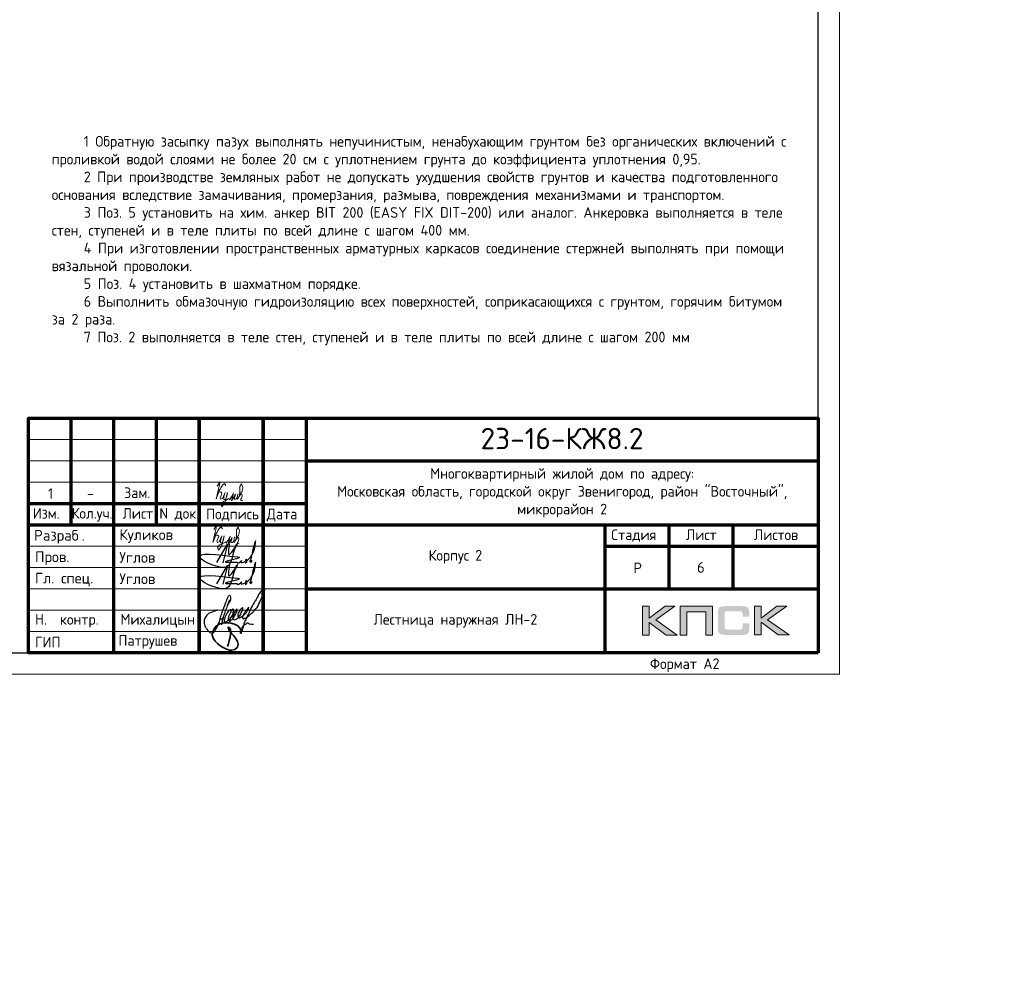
# Model space of a CAD drawing. Header units: millimetres. Extents: x 130535 to 3472113, y -52734 to 121434.
# Tile 52 of 100: x 579443 to 602507, y -14727 to 7540. Entities that reach past the tile are written whole.
import ezdxf
from ezdxf import colors
from ezdxf.entities.mleader import LeaderData, LeaderLine
from ezdxf.enums import TextEntityAlignment as Align
from ezdxf.math import Vec2, Vec3

# ---------------------------------------------------------------- set-up
doc = ezdxf.new("R2010")
doc.units = ezdxf.units.MM
for name, color, linetype, lineweight in [('0.15', 252, 'Continuous', 15), ('Standard', 7, 'Continuous', 25), ('АС-Таблицы', 7, 'Continuous', 20), ('Выноски', 20, 'Continuous', 20), ('РАЗМЕРЫ', 1, 'Continuous', 9), ('Рамка', 7, 'Continuous', 70), ('Символы 0.20', 1, 'Continuous', 20), ('Текст', 7, 'Continuous', 25), ('Текст 0.25', 82, 'Continuous', 25), ('ТОНКИЕ', 7, 'Continuous', 9)]:
    doc.layers.add(name, color=color, linetype=linetype, lineweight=lineweight)
doc.layers.add('ТОЛСТЫЕ_ОСНОВНЫЕ', color=6, linetype='Continuous')
doc.styles.add('GOST-2.304_Type-B', font='GOST_Common.ttf')
doc.styles.add('style1', font='GOST_Common.ttf', dxfattribs={"height": 500})
doc.styles.add('ГОСТ', font='isocpeur.TTF')

# ---------------------------------------------------------------- blocks, each defined once
blk = doc.blocks.new('*U5')
at = {"layer": 'ТОЛСТЫЕ_ОСНОВНЫЕ', "color": 6}
blk.add_lwpolyline([(20, 5), (589, 5), (589, 415), (20, 415)], close=True, dxfattribs=at)
at = {"layer": 'ТОНКИЕ'}
blk.add_lwpolyline([(0, 0), (594, 0), (594, 420), (0, 420)], close=True, dxfattribs=at)
at = {"layer": 'Текст', "style": 'style1'}
blk.add_text('Формат А2', height=2.5, dxfattribs=at).set_placement((549.57, 1.2))
blk = doc.blocks.new('СЛОЖНЫЙ_ОБЪЕКТ_0')
at = {"layer": 'Standard', "color": 7, "linetype": 'Continuous', "lineweight": 25}
for points, start_tangent, end_tangent in [([(-5.888, 1.589), (-5.939, 1.691), (-5.972, 1.691), (-6.022, 1.617), (-6.064, 1.496), (-6.076, 1.414), (-6.076, 1.373), (-6.09, 1.219), (-6.071, 1.071), (-6.041, 1.003), (-6.009, 0.988), (-5.985, 1.012), (-5.95, 1.047), (-5.922, 1.075), (-5.915, 1.097), (-5.843, 1.207), (-5.798, 1.324), (-5.779, 1.438), (-5.77, 1.604), (-5.809, 1.746), (-5.833, 1.77), (-5.864, 1.752), (-5.885, 1.721), (-5.913, 1.566), (-5.919, 1.492), (-5.925, 1.334), (-5.906, 1.223), (-5.871, 1.161), (-5.807, 1.124), (-5.751, 1.203), (-5.713, 1.262), (-5.692, 1.316), (-5.66, 1.414), (-5.641, 1.525), (-5.625, 1.661), (-5.641, 1.808), (-5.657, 1.824), (-5.667, 1.824), (-5.695, 1.763), (-5.714, 1.672), (-5.725, 1.541), (-5.722, 1.421), (-5.665, 1.291), (-5.617, 1.276), (-5.55, 1.31), (-5.459, 1.426), (-5.4, 1.599), (-5.374, 1.864), (-5.388, 1.981), (-5.406, 1.999), (-5.432, 1.973), (-5.463, 1.934), (-5.509, 1.789), (-5.527, 1.661), (-5.508, 1.54), (-5.457, 1.473), (-5.411, 1.463), (-5.347, 1.501), (-5.271, 1.621), (-5.193, 1.738), (-5.143, 1.879), (-5.113, 2.032), (-5.113, 2.111), (-5.121, 2.138), (-5.14, 2.12), (-5.169, 2.039), (-5.206, 1.924), (-5.241, 1.787), (-5.254, 1.679), (-5.254, 1.582), (-5.237, 1.516), (-5.219, 1.498), (-5.191, 1.482), (-5.154, 1.519), (-5.086, 1.578), (-4.953, 1.776), (-4.759, 2.173), (-4.667, 2.981), (-4.667, 3.227), (-4.687, 3.262), (-4.715, 3.262), (-4.742, 3.235), (-4.777, 3.18), (-4.872, 2.956), (-4.891, 2.749), (-4.921, 2.579), (-4.956, 2.444), (-5.001, 2.097), (-5.045, 1.672), (-5.064, 1.441), (-5.075, 1.334), (-5.055, 1.102), (-5.04, 0.878), (-5.04, 0.777), (-5.052, 0.744), (-5.068, 0.75), (-5.077, 0.776), (-5.092, 0.804), (-5.084, 1.076), (-4.938, 1.346), (-4.909, 1.375), (-4.851, 1.355), (-4.78, 1.355), (-4.616, 1.413)], (-0.169301, 0.985564), (0.921845, 0.387559)), ([(-6.577, 1.472), (-6.789, 1.26), (-6.973, 1.076), (-7.024, 0.851), (-7.024, 0.746), (-6.996, 0.632), (-6.845, 0.434), (-6.702, 0.33), (-6.548, 0.258), (-6.432, 0.258), (-6.35, 0.355), (-6.314, 0.52), (-6.284, 0.767), (-6.284, 1.007), (-6.298, 1.279), (-6.31, 1.543), (-6.302, 2.038), (-6.285, 2.303), (-6.246, 2.371), (-6.174, 2.3), (-6.144, 2.003), (-6.194, 1.851)], (-0.677851, -0.735199), (-0.339746, -0.940517)), ([(-6.181, 2.142), (-6.172, 1.967), (-6.172, 1.841), (-6.18, 1.7), (-6.18, 1.412), (-6.17, 1.216), (-6.17, 1.117), (-6.148, 0.957), (-6.119, 0.827)], (0.06248, -0.998046), (0.223108, -0.974794)), ([(-6.329, 1.089), (-6.3, 1.083), (-6.267, 1.081), (-6.233, 1.097), (-6.195, 1.113), (-6.161, 1.123), (-6.143, 1.143), (-6.118, 1.168)], (0.983291, -0.18204), (0.7365, 0.676437))]:
    blk.add_spline(points, degree=3, dxfattribs=dict(at, start_tangent=start_tangent, end_tangent=end_tangent))
blk = doc.blocks.new('Роспись')
at = {"layer": 'Текст', "color": 4}
blk.add_lwpolyline([(4.18, 0.67), (6.68, 5.03), (5.62, 0.66)], dxfattribs=at)
for points in [[(7.11, 5.14), (7.17, 2.59), (9.02, 5.2), (8.57, 4.35), (6.55, -0.29), (0.19, 1.88), (9.09, 2.02)], [(11.23, 1.12), (12.72, 3.08), (13.28, 5.66), (11.96, 0.97)], [(9.09, 2.02), (9.4, 1.96), (6.15, 0.84), (8.42, 0.77), (8.9, 0.77)], [(8.9, 0.77), (8.97, 0.64), (9.94, 1.16)], [(9.94, 1.16), (9.82, 0.79), (10.85, 0.93)], [(10.85, 0.93), (11.13, 1.44), (11.23, 1.11), (10.92, 0.57), (10.85, 0.93)], [(11.23, 1.12), (11.03, 1.05), (10.98, 1.33), (11.05, 1.41)], [(11.96, 0.97), (12.16, 0.71), (12.34, 1.19), (12.03, 1.14), (11.96, 0.97)]]:
    blk.add_spline(points, degree=3, dxfattribs=at)
blk = doc.blocks.new('11')
at = {"layer": 'Выноски'}
for p, q in [((47885, 66608), (47944, 66700)), ((47944, 66700), (47962, 66737)), ((47962, 66737), (47989, 66781)), ((47989, 66781), (48016, 66806)), ((48016, 66806), (48038, 66823)), ((48038, 66823), (48060, 66786)), ((48060, 66786), (48058, 66769))]:
    blk.add_line(p, q, dxfattribs=at)
blk.add_lwpolyline([(47863, 66761), (47937, 66865), (47843, 66458), (47885, 66564), (47905, 66616), (47954, 66628), (47979, 66606), (47957, 66539), (47937, 66487), (47947, 66458), (47991, 66470), (48051, 66611), (48041, 66569), (48023, 66505), (48023, 66448), (48065, 66448), (48090, 66529), (48110, 66608), (48043, 66369), (47972, 66275), (47954, 66344), (47991, 66389), (48078, 66431), (48142, 66470), (48154, 66441), (48204, 66512), (48246, 66606), (48209, 66455), (48204, 66418), (48295, 66574), (48265, 66463), (48265, 66455), (48312, 66453), (48342, 66529), (48347, 66584), (48337, 66465), (48349, 66453), (48401, 66569), (48443, 66616), (48461, 66678), (48466, 66727), (48436, 66811), (48399, 66754), (48399, 66618), (48389, 66549), (48374, 66507), (48416, 66564), (48441, 66576), (48451, 66524), (48433, 66482), (48419, 66453), (48424, 66428), (48458, 66421)], dxfattribs=at)
blk = doc.blocks.new('A$Cd09756da')
h = blk.add_hatch(color=0)
h.paths.add_polyline_path([(-3363, 1089), (-3590, 1089), (-3962, 809), (-3962, 1089), (-4120, 1089), (-4120, 417), (-3962, 417), (-3962, 712), (-3560, 417), (-3308, 417), (-3809, 772)])
h.paths.add_polyline_path([(-3080, 963), (-2635, 963), (-2635, 417), (-2478, 417), (-2478, 1089), (-2645, 1089), (-3236, 1089), (-3236, 930), (-3236, 417), (-3080, 417)])
h.paths.add_polyline_path([(-1340, 1093), (-1498, 1093), (-1498, 420), (-1340, 420), (-1340, 716), (-938, 420), (-686, 420), (-1187, 776), (-741, 1093), (-968, 1093), (-1340, 813)])
at = {"true_color": 0x5f007f}
blk.add_hatch(color=206, dxfattribs=at).paths.add_polyline_path([(-1629, 1018), (-1631, 1026), (-1634, 1032), (-1638, 1038), (-1641, 1044), (-1644, 1049), (-1649, 1054), (-1653, 1059), (-1657, 1063), (-1662, 1066), (-1668, 1071), (-1674, 1074), (-1681, 1077), (-1688, 1079), (-1696, 1082), (-1703, 1084), (-1721, 1088), (-1741, 1091), (-1762, 1092), (-1786, 1093), (-2187, 1093), (-2210, 1092), (-2231, 1091), (-2251, 1088), (-2268, 1084), (-2276, 1082), (-2284, 1079), (-2291, 1077), (-2297, 1073), (-2303, 1071), (-2310, 1066), (-2315, 1063), (-2319, 1059), (-2323, 1054), (-2327, 1049), (-2331, 1044), (-2335, 1038), (-2337, 1032), (-2340, 1025), (-2343, 1018), (-2345, 1010), (-2348, 994), (-2351, 976), (-2353, 956), (-2353, 934), (-2353, 580), (-2353, 557), (-2351, 537), (-2348, 519), (-2345, 502), (-2343, 495), (-2340, 488), (-2337, 481), (-2335, 474), (-2331, 469), (-2327, 463), (-2323, 459), (-2319, 454), (-2315, 450), (-2309, 446), (-2303, 443), (-2297, 439), (-2291, 436), (-2283, 434), (-2276, 431), (-2268, 429), (-2251, 425), (-2231, 423), (-2209, 421), (-2187, 420), (-1786, 420), (-1762, 421), (-1741, 422), (-1721, 425), (-1704, 428), (-1696, 431), (-1688, 433), (-1681, 436), (-1674, 439), (-1668, 442), (-1662, 446), (-1657, 450), (-1653, 454), (-1649, 458), (-1644, 463), (-1641, 468), (-1638, 474), (-1634, 481), (-1631, 487), (-1629, 495), (-1626, 502), (-1623, 519), (-1620, 537), (-1619, 557), (-1618, 580), (-1618, 691), (-1775, 691), (-1775, 600), (-1775, 594), (-1776, 588), (-1777, 582), (-1779, 577), (-1781, 572), (-1783, 568), (-1786, 564), (-1789, 560), (-1792, 557), (-1797, 554), (-1801, 552), (-1806, 550), (-1811, 548), (-1817, 548), (-1824, 547), (-1830, 546), (-2153, 546), (-2159, 547), (-2164, 548), (-2168, 550), (-2172, 552), (-2176, 555), (-2180, 557), (-2183, 561), (-2186, 565), (-2189, 569), (-2191, 573), (-2193, 578), (-2194, 583), (-2196, 593), (-2197, 602), (-2197, 925), (-2197, 931), (-2196, 936), (-2195, 941), (-2193, 946), (-2192, 950), (-2190, 954), (-2187, 957), (-2185, 961), (-2181, 963), (-2178, 966), (-2173, 968), (-2169, 970), (-2164, 971), (-2160, 972), (-2154, 972), (-2149, 972), (-1830, 972), (-1824, 972), (-1817, 972), (-1812, 970), (-1807, 969), (-1802, 967), (-1797, 965), (-1793, 961), (-1790, 958), (-1786, 954), (-1783, 950), (-1781, 946), (-1779, 941), (-1777, 936), (-1776, 931), (-1775, 925), (-1775, 918), (-1775, 844), (-1618, 844), (-1618, 934), (-1619, 956), (-1620, 976), (-1623, 994), (-1627, 1010)])
at = {"color": 0, "lineweight": 0}
for points in [[(-4120, 417), (-4120, 1089), (-3962, 1089), (-3962, 809), (-3590, 1089), (-3363, 1089), (-3809, 772), (-3308, 417), (-3560, 417), (-3962, 712), (-3962, 417), (-4120, 417)], [(-3080, 417), (-3080, 963), (-2635, 963), (-2635, 417), (-2478, 417), (-2478, 1089), (-2645, 1089), (-3236, 1089), (-3236, 930), (-3236, 417), (-3080, 417)], [(-1498, 420), (-1498, 1093), (-1340, 1093), (-1340, 813), (-968, 1093), (-741, 1093), (-1187, 776), (-686, 420), (-938, 420), (-1340, 716), (-1340, 420), (-1498, 420)]]:
    blk.add_lwpolyline(points, close=True, dxfattribs=at)
at = {"lineweight": 35}
blk.add_lwpolyline([(-13508, 523), (-13547, 578), (-13600, 632), (-13677, 670), (-13759, 693), (-13818, 702), (-13912, 702), (-14016, 676), (-14099, 633), (-14147, 575), (-14180, 499), (-14196, 424), (-14178, 345), (-14125, 271), (-14070, 216), (-14013, 165), (-13943, 121), (-13865, 83), (-13793, 64), (-13740, 64), (-13666, 78), (-13601, 136), (-13593, 202), (-13604, 266), (-13651, 344), (-13699, 405), (-13737, 443), (-13779, 503), (-13800, 532), (-13813, 569), (-13820, 591), (-13820, 601), (-13802, 592), (-13787, 577), (-13771, 554), (-13766, 528), (-13766, 443), (-13775, 355), (-13799, 285), (-13814, 219), (-13841, 149)], dxfattribs=at)
at = {"layer": 'Рамка'}
for p, q in [((-17500, 3000), (-17500, 5500)), ((-16500, 0), (-16500, 5500)), ((-15500, 3000), (-15500, 5500)), ((-14500, 0), (-14500, 5500)), ((-14500, 5500), (-14500, 0)), ((-13000, 5500), (-13000, 0)), ((-13000, 0), (-13000, 5500)), ((-12000, 5500), (-12000, 0)), ((-12000, 4500), (0, 4500)), ((-18500, 3500), (-12000, 3500)), ((-18500, 3000), (0, 3000)), ((-5000, 3000), (-5000, 0)), ((-3500, 3000), (-3500, 1500)), ((-2000, 3000), (-2000, 1500)), ((-5000, 2500), (0, 2500)), ((-5000, 2500), (0, 2500)), ((-12000, 1500), (0, 1500))]:
    blk.add_line(p, q, dxfattribs=at)
at = {"layer": 'Рамка', "lineweight": 15}
for p, q in [((-18500, 5000), (-12000, 5000)), ((-18500, 4500), (-12000, 4500)), ((-18500, 4000), (-12000, 4000)), ((-18500, 2500), (-12000, 2500)), ((-18500, 2000), (-12000, 2000)), ((-18500, 1500), (-12000, 1500)), ((-18500, 1000), (-12000, 1000)), ((-18500, 500), (-12000, 500))]:
    blk.add_line(p, q, dxfattribs=at)
at = {"layer": 'Рамка'}
blk.add_lwpolyline([(0, 0), (-18500, 0), (-18500, 5500), (0, 5500)], close=True, dxfattribs=at)
at = {"color": 18, "true_color": 0x000000, "xscale": 100, "yscale": 100, "zscale": 100}
for p in [(-14508, 2045), (-14508, 1545)]:
    blk.add_blockref('Роспись', p, dxfattribs=at)
at = {"layer": '0.15', "xscale": 462, "yscale": 462, "zscale": 462, "rotation": 339.9822667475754}
blk.add_blockref('СЛОЖНЫЙ_ОБЪЕКТ_0', (-11452, -669), dxfattribs=at)
at = {"layer": 'Выноски'}
blk.add_blockref('11', (-62024, -63871), dxfattribs=at)
at = {"color": 7, "style": 'ГОСТ'}
for s, p in [('Разраб', (-18371, 2627)), ('.', (-17258, 2627))]:
    blk.add_text(s, height=250, dxfattribs=at).set_placement(p)
at = {"layer": 'РАЗМЕРЫ', "color": 7, "char_height": 250, "attachment_point": 4, "style": 'ГОСТ'}
for s, insert in [('{\\C256;Куликов}', (-16371, 2734)), ('Пров.', (-18346, 2215)), ('Углов', (-16371, 2234)), ('Углов', (-16371, 1734)), ('Гл. спец.', (-18346, 1715))]:
    blk.add_mtext_dynamic_manual_height_columns(s, width=2000, gutter_width=1250, heights=[0], dxfattribs=dict(at, insert=insert))
at = {"layer": 'РАЗМЕРЫ', "color": 7, "linetype": 'Continuous', "char_height": 250, "width": 2000, "attachment_point": 4, "style": 'GOST-2.304_Type-B'}
for s, insert in [(' Н.  контр.', (-18500, 750)), (' Михалицын', (-16500, 750)), (' ГИП', (-18500, 250)), ('Патрушев', (-16394, 255))]:
    blk.add_mtext(s, dxfattribs=dict(at, insert=insert))
at = {"layer": 'Текст', "color": 7, "style": 'ГОСТ'}
blk.add_text('23-16-КЖ8.2', height=500, dxfattribs=at).set_placement((-6003, 5019), align=Align.MIDDLE_CENTER)
at = {"layer": 'Текст', "color": 7, "style": 'GOST-2.304_Type-B'}
for s, p in [('Изм.', (-18400, 3141)), ('Кол.уч.', (-17490, 3143)), ('Лист', (-16298, 3139)), ('N док.', (-15435, 3141)), ('Подпись', (-14340, 3127)), ('Дата', (-12920, 3127)), ('Стадия', (-4850, 2640)), ('Лист', (-3100, 2640)), ('Листов', (-1508, 2640)), ('Р', (-4328, 1863))]:
    blk.add_text(s, height=250, dxfattribs=at).set_placement(p)
at = {"layer": 'Текст', "color": 7, "linetype": 'Continuous', "lineweight": 0, "char_height": 250, "attachment_point": 5, "style": 'GOST-2.304_Type-B'}
for s, insert, width in [('Многоквартирный жилой дом по адресу:\\PМосковская область, городской округ Звенигород, район "Восточный", микрорайон 2', (-6000, 3750), 12000), ('Корпус 2', (-8500, 2250), 7000)]:
    blk.add_mtext(s, dxfattribs=dict(at, insert=insert, width=width))
blk = doc.blocks.new('*T387')
at = {"layer": 'АС-Таблицы', "color": 0, "linetype": 'ByBlock', "lineweight": -2, "transparency": 16777216}
for p, q in [((0, 0), (1500, 0)), ((0, -1000), (1500, -1000))]:
    blk.add_line(p, q, dxfattribs=at)
at = {"layer": 'АС-Таблицы', "color": 0, "linetype": 'ByBlock', "lineweight": 50, "transparency": 16777216}
for p, q in [((0, 0), (0, -1000)), ((1500, 0), (1500, -1000))]:
    blk.add_line(p, q, dxfattribs=at)
at = {"layer": 'АС-Таблицы', "color": 0, "transparency": 16777216, "insert": (750, -500), "char_height": 250, "width": 1000, "attachment_point": 5, "style": 'ГОСТ'}
blk.add_mtext('6', dxfattribs=at)
blk = doc.blocks.new('_None')

msp = doc.modelspace()

# ---------------------------------------------------------------- block references
at = {"xscale": 100, "yscale": 100, "zscale": 100}
msp.add_blockref('*U5', (539249.9, -7790.1), dxfattribs=at)
msp.add_blockref('*U5', (539249.9, -7790.1), dxfattribs=at)
at = {"lineweight": 50, "ltscale": 100}
msp.add_blockref('A$Cd09756da', (598149.9, -7290.1), dxfattribs=at)
msp.add_blockref('*T387', (594649.9, -4790.1))
at = {"layer": 'Выноски'}
msp.add_blockref('11', (536202.8, -70146.6), dxfattribs=at)

# ---------------------------------------------------------------- texts
at = {"insert": (153574.3, 18462.6), "char_height": 330, "attachment_point": 1, "style": 'ГОСТ'}
msp.add_mtext_dynamic_manual_height_columns('\\pi10055.14148;{\\H1.5152x;\\P\\pi7542.56108;Общие указания\\P\\pi1650;}1.^IРабочая документация разработана в соответствии с заданием на проектирование, требованиями действующих технических регламентов, стандартов, сводов правил и других документов, содержащих установленные требования.\\P2.^IРабочая документация выполнена в соответствии со следующими нормативными и техническими документами:\\P-^IСП 20.13330.2016 "Нагрузки и Воздействия";\\P-^IСП 63.13330.2012 "Бетонные и железобетонные конструкции. Основные положения";\\P-^IСП 22.13330.2016 "Основания зданий и сооружений";\\P-^IСП 45.13330.2012 "Земляные сооружения, основания и фундаменты".\\P3.   За относительную отметку 0,000 принята отметка чистого пола первого этажа.\\P4.^IПеречень видов работ, для которых необходимо составлять акты освидетельствования скрытых работ:\\P-^Iармирование конструкций;\\P-^Iосвидетельствование опалубки перед бетонированием;\\P-^Iвыполнение сварочных работ;\\P-^Iотбор контрольных проб бетона;\\P-^Iсоответствие законченных железобетонных конструкций проекту с отображением качества работ;\\P-^Iустройство монолитных конструкций, выполняемых в зимнее время;  \\P\\pi0;        -    устройство гидроизоляции;\\P\\pi1650;-^Iуплотнение грунтов и обратную засыпку.\\PЗапрещается выполнение последующих работ при отсутствии актов освидетельствования предшествующих скрытых работ во всех случаях.\\P\\pi0;        5. Проект рассчитан на производство работ в период положительных температур. В случае выполнения работ при отрицательных температурах необходимо выполнять требования СНиП часть 3 по производству работ и ППР.\\P        6. При минимальной температуре воздуха до минус 15°С допускается:\\P\\pi1650;-выдерживание бетона в конструкции методом термоса, при предварительном разогреве бетонной смеси;\\P -форсированный электроразогрев бетона в конструкции с повторным уплотнением.\\PПри минимальной температуре воздуха до минус 25°С допускается:\\P -обогрев бетона в греющей опалубке с помощью низкотемпературных электронагревателей;\\P -электродный сквозной прогрев бетона;\\P -электрообогрев с помощью греющего провода.', width=18460.283, gutter_width=5800, heights=[33815.2], dxfattribs=at)
at = {"color": 1, "linetype": 'Continuous', "lineweight": 30, "insert": (589649.9, -6540.1), "char_height": 250, "width": 7000, "attachment_point": 5, "style": 'GOST-2.304_Type-B'}
msp.add_mtext('{\\C0;Лестница наружная ЛН-2}', dxfattribs=at)
at = {"layer": 'Текст', "color": 7, "style": 'GOST-2.304_Type-B'}
for s, p in [('1', (580108.8, -3684.2)), ('Зам.', (581887.7, -3666.2)), ('-', (581018.8, -3682.7))]:
    msp.add_text(s, height=250, dxfattribs=at).set_placement(p)
at = {"layer": 'Текст 0.25', "char_height": 250, "attachment_point": 1, "style": 'GOST-2.304_Type-B'}
for s, insert in [('\\pi750;1 Обратную засыпку пазух выполнять непучинистым, ненабухающим грунтом без органических включений с проливкой водой слоями не более 20 см с уплотнением грунта до коэффициента уплотнения 0,95.\\P2 При производстве земляных работ не допускать ухудшения свойств грунтов и качества подготовленного основания вследствие замачивания, промерзания, размыва, повреждения механизмами и транспортом.\\P3 Поз. 5 установить на хим. анкер BIT 200 (EASY FIX DIT-200) или аналог. Анкеровка выполняется в теле стен и в теле плиты по всей длине с шагом 400 мм.\\P4 При изготовлении пространственных арматурных каркасов соединение стержней выполнять при помощи вязальной проволоки. \\P5 Поз. 4 установить в шахматном порядке.\\P6 Выполнить обмазочную гидроизоляцию всех поверхностей, соприкасающихся с грунтом, горячим битумом за 2 раза.', (451078.6, 4816.9)), ('\\pi750;1 Обратную засыпку пазух выполнять непучинистым, ненабухающим грунтом без органических включений с проливкой водой слоями не более 20 см с уплотнением грунта до коэффициента уплотнения 0,95.\\P2 При производстве земляных работ не допускать ухудшения свойств грунтов и качества подготовленного основания вследствие замачивания, промерзания, размыва, повреждения механизмами и транспортом.\\P3 Поз. 5 установить на хим. анкер BIT 200 (EASY FIX DIT-200) или аналог. Анкеровка выполняется в теле стен, ступеней и в теле плиты по всей длине с шагом 400 мм.\\P4 При изготовлении пространственных арматурных каркасов соединение стержней выполнять при помощи вязальной проволоки. \\P5 Поз. 4 установить в шахматном порядке.\\P6 Выполнить обмазочную гидроизоляцию всех поверхностей, соприкасающихся с грунтом, горячим битумом за 2 раза.\\P7 Поз. 2 выполняется в теле стен, ступеней и в теле плиты по всей длине с шагом 200 мм', (515636.1, 4816.9)), ('\\pi750;1 Обратную засыпку пазух выполнять непучинистым, ненабухающим грунтом без органических включений с проливкой водой слоями не более 20 см с уплотнением грунта до коэффициента уплотнения 0,95.\\P2 При производстве земляных работ не допускать ухудшения свойств грунтов и качества подготовленного основания вследствие замачивания, промерзания, размыва, повреждения механизмами и транспортом.\\P3 Поз. 5 установить на хим. анкер BIT 200 (EASY FIX DIT-200) или аналог. Анкеровка выполняется в теле стен, ступеней и в теле плиты по всей длине с шагом 400 мм.\\P4 При изготовлении пространственных арматурных каркасов соединение стержней выполнять при помощи вязальной проволоки. \\P5 Поз. 4 установить в шахматном порядке.\\P6 Выполнить обмазочную гидроизоляцию всех поверхностей, соприкасающихся с грунтом, горячим битумом за 2 раза.\\P7 Поз. 2 выполняется в теле стен, ступеней и в теле плиты по всей длине с шагом 200 мм', (580193.7, 4816.9))]:
    msp.add_mtext_dynamic_manual_height_columns(s, width=17507.725, gutter_width=1250, heights=[0], dxfattribs=dict(at, insert=insert))

# ---------------------------------------------------------------- leaders
at = {"layer": 'Символы 0.20', "ltscale": 100}
ml = msp.add_multileader_mtext('Standard', dxfattribs=at)
ml.set_content('Щебень фр.20-40', color=256, style='ГОСТ')
ml.set_leader_properties(color=256, linetype='ByLayer', lineweight=-1)
ml.set_arrow_properties(name='NONE')
ml.build(insert=Vec2(0, 0))
ml.multileader.update_dxf_attribs({"text_left_attachment_type": 6, "text_right_attachment_type": 6, "dogleg_length": 2.5, "arrow_head_size": 45, "scale": 100})
ctx = ml.context
ctx.base_point, ctx.scale, ctx.char_height, ctx.arrow_head_size, ctx.landing_gap_size, ctx.plane_origin = Vec3(443794.3, 5890.3), 100, 300, 45, 22.5, Vec3(437897.8, 2579.9)
ctx.left_attachment, ctx.right_attachment = 6, 6
notes = []
notes.append((ctx, [(1, (1, 1, 0), (443544.3, 5890.3), (1, 0), 250, [(0, [(441793.3, 7316.8)], 0, [])])]))
ctx.mtext.insert, ctx.mtext.width, ctx.mtext.flow_direction = Vec3(443816.8, 6280.3), 2129.129, 5
ml = msp.add_multileader_mtext('Standard', dxfattribs=at)
ml.set_content('Щебень фр.20-40', color=256, style='ГОСТ')
ml.set_leader_properties(color=256, linetype='ByLayer', lineweight=-1)
ml.set_arrow_properties(name='NONE')
ml.build(insert=Vec2(0, 0))
ml.multileader.update_dxf_attribs({"text_left_attachment_type": 6, "text_right_attachment_type": 6, "dogleg_length": 2.5, "arrow_head_size": 45, "scale": 100})
ctx = ml.context
ctx.base_point, ctx.scale, ctx.char_height, ctx.arrow_head_size, ctx.landing_gap_size, ctx.plane_origin = Vec3(378255, 5560.4), 100, 300, 45, 22.5, Vec3(372358.5, 2249.9)
ctx.left_attachment, ctx.right_attachment = 6, 6
notes.append((ctx, [(1, (1, 1, 0), (378005, 5560.4), (1, 0), 250, [(0, [(376254, 6986.9)], 0, [])])]))
ctx.mtext.insert, ctx.mtext.width, ctx.mtext.flow_direction = Vec3(378277.5, 5950.4), 2129.129, 5
for ctx, leaders in notes:
    for number, flags, end, landing, length, lines in leaders:
        leader = LeaderData()
        leader.index, (leader.has_last_leader_line, leader.has_dogleg_vector, leader.attachment_direction) = number, flags
        leader.last_leader_point, leader.dogleg_vector, leader.dogleg_length = Vec3(end), Vec3(landing), length
        for number, points, colour, breaks in lines:
            line = LeaderLine()
            line.index, line.vertices, line.color, line.breaks = number, Vec3.list(points), colors.encode_raw_color(colour), breaks
            leader.lines.append(line)
        ctx.leaders.append(leader)

doc.saveas('drawing.dxf')
